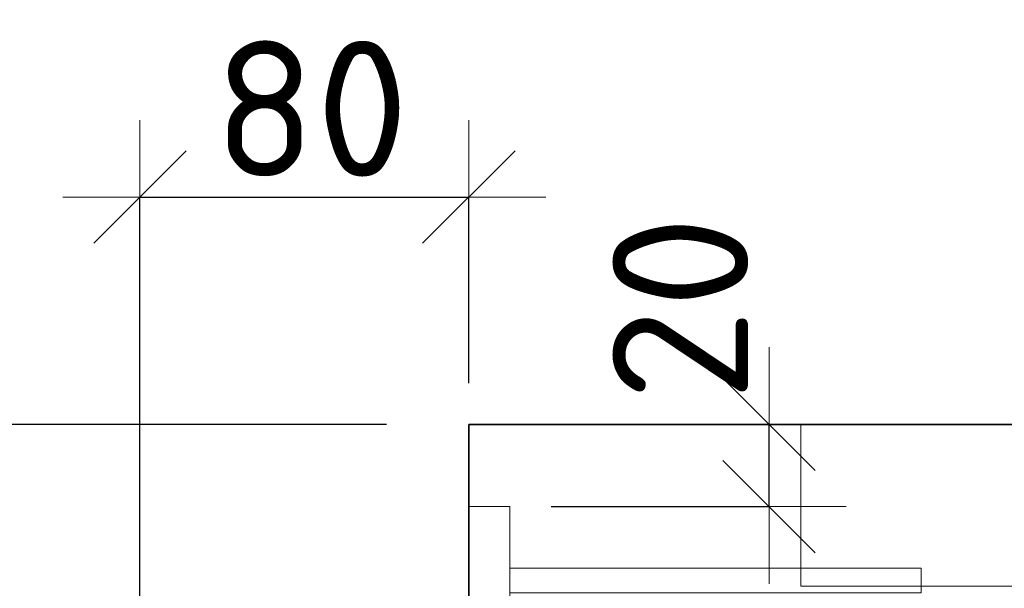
# Model space of a CAD drawing. Header units: metres. Extents: x -38 to 97, y -15 to 21.
# Tile 185 of 230: x 74.57 to 74.81, y 13.02 to 13.158. Entities that reach past the tile are written whole.
import ezdxf

# ---------------------------------------------------------------- set-up
doc = ezdxf.new("R2010")
doc.units = ezdxf.units.M
doc.header["$PDMODE"] = 65
for name, color, linetype, lineweight in [('XR$3$Перекрытие_ Сборный элемент', 7, 'Continuous', 35), ('XR$3$Размерная линия_ общее', 7, 'Continuous', 13), ('XR$4$Перекрытие_ Сборный элемент', 7, 'Continuous', 35), ('XR$4$Размерная линия_ общее', 7, 'Continuous', 13), ('XR$6$Перекрытие_ Сборный элемент', 7, 'Continuous', 35), ('XR$6$Размерная линия_ общее', 7, 'Continuous', 13)]:
    doc.layers.add(name, color=color, linetype=linetype, lineweight=lineweight)
doc.styles.add('ISOCPEUR', font='txt')
doc.dimstyles.new('DIMSTYLE_11', dxfattribs={"dimtxt": 0.033, "dimasz": 0.0375, "dimexe": 0, "dimexo": 0, "dimgap": 0.0165, "dimtad": 2, "dimdec": 0, "dimlfac": 1000, "dimrnd": 1, "dimzin": 12, "dimdsep": 46, "dimtxsty": 'ISOCPEUR', "dimblk1": 'ALL_ML_STRICH', "dimblk2": 'ALL_ML_STRICH', "dimsah": 1, "dimcen": 0, "dimclrd": 7, "dimclre": 256, "dimclrt": 7, "dimadec": 0, "dimazin": 0, "dimtfac": 1, "dimtdec": 0, "dimtix": 1, "dimtmove": 2, "dimatfit": 3, "dimfxl": 0, "dimtvp": 1.2, "dimtzin": 0, "dimlwd": 0, "dimlwe": -3, "dimarcsym": 0})
doc.dimstyles.new('DIMSTYLE_30', dxfattribs={"dimtxt": 0.033, "dimasz": 0.0375, "dimexe": 0, "dimexo": 0, "dimgap": 0.0165, "dimtad": 2, "dimdec": 0, "dimlfac": 1000, "dimrnd": 5, "dimzin": 12, "dimdsep": 46, "dimtxsty": 'ISOCPEUR', "dimblk1": 'ALL_ML_STRICH', "dimblk2": 'ALL_ML_STRICH', "dimsah": 1, "dimcen": 0, "dimclrd": 7, "dimclre": 256, "dimclrt": 7, "dimadec": 0, "dimazin": 0, "dimtfac": 1, "dimtdec": 0, "dimtix": 1, "dimtmove": 2, "dimatfit": 3, "dimfxl": 0, "dimtzin": 0, "dimlwd": 0, "dimlwe": -3, "dimarcsym": 0})
doc.dimstyles.new('DIMSTYLE_8', dxfattribs={"dimtxt": 0.033, "dimasz": 0.0375, "dimexe": 0, "dimexo": 0, "dimgap": 0.0165, "dimtad": 2, "dimdec": 0, "dimlfac": 1000, "dimrnd": 1, "dimzin": 12, "dimdsep": 46, "dimtxsty": 'ISOCPEUR', "dimblk1": 'ALL_ML_STRICH', "dimblk2": 'ALL_ML_STRICH', "dimsah": 1, "dimcen": 0, "dimclrd": 7, "dimclre": 256, "dimclrt": 7, "dimadec": 0, "dimazin": 0, "dimtfac": 1, "dimtdec": 0, "dimtix": 1, "dimtmove": 2, "dimatfit": 3, "dimfxl": 0, "dimtzin": 0, "dimlwd": 0, "dimlwe": -3, "dimarcsym": 0})
pattern_1 = [(0, (0.21, 0.21), (0.105, 0.105), [0.105, -0.105]), (90, (0.21, 0.21), (-0.105, 0.105), [0.105, -0.105])]

# ---------------------------------------------------------------- blocks, each defined once
blk = doc.blocks.new('ALL_ML_STRICH')
at = {"color": 0, "linetype": 'ByBlock', "lineweight": -2}
for p, q in [((0, -0.5), (0, 0.5)), ((-0.3, -0.3), (0.3, 0.3)), ((-1, 0), (0.5, 0))]:
    blk.add_line(p, q, dxfattribs=at)
blk = doc.blocks.new('*D226')
at = {"layer": 'DEFPOINTS', "color": 7, "linetype": 'Continuous', "lineweight": 13, "transparency": 33554687}
for p in [(74.67936031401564, 13.05948562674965), (74.54217384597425, 12.93948562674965), (74.67936031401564, 12.93948562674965)]:
    blk.add_point(p, dxfattribs=at)
at = {"layer": 'XR$3$Размерная линия_ общее', "color": 253, "linetype": 'Continuous', "lineweight": -2, "true_color": 0xa0a0a0, "transparency": 33554687}
for p, q in [((74.65936031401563, 13.05948562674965), (74.54217384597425, 13.05948562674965)), ((74.65936031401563, 12.93948562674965), (74.54217384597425, 12.93948562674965))]:
    blk.add_line(p, q, dxfattribs=at)
at = {"layer": 'XR$3$Размерная линия_ общее', "color": 7, "linetype": 'Continuous', "lineweight": -2, "transparency": 33554687}
blk.add_line((74.54217384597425, 12.93948562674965), (74.54217384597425, 13.05948562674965), dxfattribs=at)
at = {"layer": 'XR$3$Размерная линия_ общее', "color": 7, "linetype": 'Continuous', "lineweight": 13, "transparency": 33554687, "xscale": 0.0375, "yscale": 0.0375, "zscale": 0.0375}
for p, rotation in [((74.54217384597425, 13.05948562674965), 90), ((74.54217384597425, 12.93948562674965), 270)]:
    blk.add_blockref('ALL_ML_STRICH', p, dxfattribs=dict(at, rotation=rotation))
at = {"layer": 'XR$3$Размерная линия_ общее', "color": 7, "linetype": 'Continuous', "lineweight": 13, "transparency": 33554687, "insert": (74.52067384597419, 13.00443562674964), "char_height": 0.033, "width": 0.099, "attachment_point": 5, "rotation": 90, "style": 'ISOCPEUR'}
blk.add_mtext('\\A1;{120}', dxfattribs=at)
blk = doc.blocks.new('СЛОЖНЫЙ_ОБЪЕКТ_38')
at = {"layer": 'XR$3$Перекрытие_ Сборный элемент', "color": 7, "linetype": 'Continuous', "lineweight": 13, "transparency": 33554687}
for points in [[(74.68936031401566, 12.93948562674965), (74.68936031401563, 13.03948562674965), (74.67936031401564, 13.03948562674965), (74.67936031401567, 12.93948562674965), (74.68936031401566, 12.93948562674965)], [(74.68936031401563, 13.02448562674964), (74.68936031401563, 13.01848562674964), (74.78936031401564, 13.01848562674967), (74.78936031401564, 13.02448562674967), (74.68936031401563, 13.02448562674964)], [(74.68936031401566, 12.95448562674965), (74.68936031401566, 12.96048562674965), (74.78936031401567, 12.96048562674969), (74.78936031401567, 12.95448562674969), (74.68936031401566, 12.95448562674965)]]:
    blk.add_lwpolyline(points, close=True, dxfattribs=at)
blk = doc.blocks.new('*D230')
at = {"layer": 'DEFPOINTS', "color": 7, "linetype": 'Continuous', "lineweight": 13, "transparency": 33554687}
for p in [(74.5993603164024, 13.11478406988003), (74.67936031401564, 13.04948562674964), (74.5993603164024, 12.89948562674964)]:
    blk.add_point(p, dxfattribs=at)
at = {"layer": 'XR$3$Размерная линия_ общее', "color": 253, "linetype": 'Continuous', "lineweight": -2, "true_color": 0xa0a0a0, "transparency": 33554687}
for p, q in [((74.5993603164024, 12.91948562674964), (74.5993603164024, 13.11478406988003)), ((74.67936031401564, 13.06948562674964), (74.67936031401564, 13.11478406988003))]:
    blk.add_line(p, q, dxfattribs=at)
at = {"layer": 'XR$3$Размерная линия_ общее', "color": 7, "linetype": 'Continuous', "lineweight": -2, "transparency": 33554687}
blk.add_line((74.5993603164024, 13.11478406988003), (74.67936031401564, 13.11478406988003), dxfattribs=at)
at = {"layer": 'XR$3$Размерная линия_ общее', "color": 7, "linetype": 'Continuous', "lineweight": 13, "transparency": 33554687, "xscale": 0.0375, "yscale": 0.0375, "zscale": 0.0375, "rotation": 180}
blk.add_blockref('ALL_ML_STRICH', (74.5993603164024, 13.11478406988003), dxfattribs=at)
at = {"layer": 'XR$3$Размерная линия_ общее', "color": 7, "linetype": 'Continuous', "lineweight": 13, "transparency": 33554687, "xscale": 0.0375, "yscale": 0.0375, "zscale": 0.0375}
blk.add_blockref('ALL_ML_STRICH', (74.67936031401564, 13.11478406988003), dxfattribs=at)
at = {"layer": 'XR$3$Размерная линия_ общее', "color": 7, "linetype": 'Continuous', "lineweight": 13, "transparency": 33554687, "insert": (74.64101031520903, 13.13628406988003), "char_height": 0.033, "width": 0.066, "attachment_point": 5, "style": 'ISOCPEUR'}
blk.add_mtext('\\A1;{80}', dxfattribs=at)
blk = doc.blocks.new('*D232')
at = {"layer": 'DEFPOINTS', "color": 7, "linetype": 'Continuous', "lineweight": 13, "transparency": 33554687}
for p in [(74.67936031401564, 13.05948562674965), (74.67936031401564, 13.03948562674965), (74.75239396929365, 13.03948562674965)]:
    blk.add_point(p, dxfattribs=at)
at = {"layer": 'XR$3$Размерная линия_ общее', "color": 253, "linetype": 'Continuous', "lineweight": -2, "true_color": 0xa0a0a0, "transparency": 33554687}
for p, q in [((74.69936031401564, 13.05948562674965), (74.75239396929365, 13.05948562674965)), ((74.69936031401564, 13.03948562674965), (74.75239396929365, 13.03948562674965))]:
    blk.add_line(p, q, dxfattribs=at)
at = {"layer": 'XR$3$Размерная линия_ общее', "color": 7, "linetype": 'Continuous', "lineweight": -2, "transparency": 33554687}
blk.add_line((74.75239396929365, 13.03948562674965), (74.75239396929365, 13.05948562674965), dxfattribs=at)
at = {"layer": 'XR$3$Размерная линия_ общее', "color": 7, "linetype": 'Continuous', "lineweight": 13, "transparency": 33554687, "xscale": 0.0375, "yscale": 0.0375, "zscale": 0.0375}
for p, rotation in [((74.75239396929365, 13.05948562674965), 90), ((74.75239396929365, 13.03948562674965), 270)]:
    blk.add_blockref('ALL_ML_STRICH', p, dxfattribs=dict(at, rotation=rotation))
at = {"layer": 'XR$3$Размерная линия_ общее', "color": 7, "linetype": 'Continuous', "lineweight": 13, "transparency": 33554687, "insert": (74.73080474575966, 13.08770164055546), "char_height": 0.033, "width": 0.066, "attachment_point": 5, "rotation": 90, "style": 'ISOCPEUR'}
blk.add_mtext('\\A1;{20}', dxfattribs=at)
blk = doc.blocks.new('*D591')
at = {"layer": 'DEFPOINTS', "color": 7, "linetype": 'Continuous', "lineweight": 13, "transparency": 33554687}
for p in [(74.67936031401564, 13.05948562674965), (74.54217384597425, 12.93948562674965), (74.67936031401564, 12.93948562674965)]:
    blk.add_point(p, dxfattribs=at)
at = {"layer": 'XR$4$Размерная линия_ общее', "color": 253, "linetype": 'Continuous', "lineweight": -2, "true_color": 0xa0a0a0, "transparency": 33554687}
for p, q in [((74.65936031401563, 13.05948562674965), (74.54217384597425, 13.05948562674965)), ((74.65936031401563, 12.93948562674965), (74.54217384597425, 12.93948562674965))]:
    blk.add_line(p, q, dxfattribs=at)
at = {"layer": 'XR$4$Размерная линия_ общее', "color": 7, "linetype": 'Continuous', "lineweight": -2, "transparency": 33554687}
blk.add_line((74.54217384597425, 12.93948562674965), (74.54217384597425, 13.05948562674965), dxfattribs=at)
at = {"layer": 'XR$4$Размерная линия_ общее', "color": 7, "linetype": 'Continuous', "lineweight": 13, "transparency": 33554687, "xscale": 0.0375, "yscale": 0.0375, "zscale": 0.0375}
for p, rotation in [((74.54217384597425, 13.05948562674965), 90), ((74.54217384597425, 12.93948562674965), 270)]:
    blk.add_blockref('ALL_ML_STRICH', p, dxfattribs=dict(at, rotation=rotation))
at = {"layer": 'XR$4$Размерная линия_ общее', "color": 7, "linetype": 'Continuous', "lineweight": 13, "transparency": 33554687, "insert": (74.52067384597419, 13.00443562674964), "char_height": 0.033, "width": 0.099, "attachment_point": 5, "rotation": 90, "style": 'ISOCPEUR'}
blk.add_mtext('\\A1;{120}', dxfattribs=at)
blk = doc.blocks.new('СЛОЖНЫЙ_ОБЪЕКТ_80')
at = {"layer": 'XR$4$Перекрытие_ Сборный элемент', "color": 7, "linetype": 'Continuous', "lineweight": 13, "transparency": 33554687}
for points in [[(74.68936031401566, 12.93948562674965), (74.68936031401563, 13.03948562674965), (74.67936031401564, 13.03948562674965), (74.67936031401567, 12.93948562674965), (74.68936031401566, 12.93948562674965)], [(74.68936031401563, 13.02448562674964), (74.68936031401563, 13.01848562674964), (74.78936031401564, 13.01848562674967), (74.78936031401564, 13.02448562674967), (74.68936031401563, 13.02448562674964)], [(74.68936031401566, 12.95448562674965), (74.68936031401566, 12.96048562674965), (74.78936031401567, 12.96048562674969), (74.78936031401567, 12.95448562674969), (74.68936031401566, 12.95448562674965)]]:
    blk.add_lwpolyline(points, close=True, dxfattribs=at)
blk = doc.blocks.new('*D595')
at = {"layer": 'DEFPOINTS', "color": 7, "linetype": 'Continuous', "lineweight": 13, "transparency": 33554687}
for p in [(74.5993603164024, 13.11478406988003), (74.67936031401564, 13.04948562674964), (74.5993603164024, 12.89948562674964)]:
    blk.add_point(p, dxfattribs=at)
at = {"layer": 'XR$4$Размерная линия_ общее', "color": 253, "linetype": 'Continuous', "lineweight": -2, "true_color": 0xa0a0a0, "transparency": 33554687}
for p, q in [((74.5993603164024, 12.91948562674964), (74.5993603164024, 13.11478406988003)), ((74.67936031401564, 13.06948562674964), (74.67936031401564, 13.11478406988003))]:
    blk.add_line(p, q, dxfattribs=at)
at = {"layer": 'XR$4$Размерная линия_ общее', "color": 7, "linetype": 'Continuous', "lineweight": -2, "transparency": 33554687}
blk.add_line((74.5993603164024, 13.11478406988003), (74.67936031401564, 13.11478406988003), dxfattribs=at)
at = {"layer": 'XR$4$Размерная линия_ общее', "color": 7, "linetype": 'Continuous', "lineweight": 13, "transparency": 33554687, "xscale": 0.0375, "yscale": 0.0375, "zscale": 0.0375, "rotation": 180}
blk.add_blockref('ALL_ML_STRICH', (74.5993603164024, 13.11478406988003), dxfattribs=at)
at = {"layer": 'XR$4$Размерная линия_ общее', "color": 7, "linetype": 'Continuous', "lineweight": 13, "transparency": 33554687, "xscale": 0.0375, "yscale": 0.0375, "zscale": 0.0375}
blk.add_blockref('ALL_ML_STRICH', (74.67936031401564, 13.11478406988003), dxfattribs=at)
at = {"layer": 'XR$4$Размерная линия_ общее', "color": 7, "linetype": 'Continuous', "lineweight": 13, "transparency": 33554687, "insert": (74.64101031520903, 13.13628406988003), "char_height": 0.033, "width": 0.066, "attachment_point": 5, "style": 'ISOCPEUR'}
blk.add_mtext('\\A1;{80}', dxfattribs=at)
blk = doc.blocks.new('*D596')
at = {"layer": 'DEFPOINTS', "color": 7, "linetype": 'Continuous', "lineweight": 13, "transparency": 33554687}
for p in [(74.67936031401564, 13.05948562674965), (74.67936031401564, 13.03948562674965), (74.75239396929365, 13.03948562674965)]:
    blk.add_point(p, dxfattribs=at)
at = {"layer": 'XR$4$Размерная линия_ общее', "color": 253, "linetype": 'Continuous', "lineweight": -2, "true_color": 0xa0a0a0, "transparency": 33554687}
for p, q in [((74.69936031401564, 13.05948562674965), (74.75239396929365, 13.05948562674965)), ((74.69936031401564, 13.03948562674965), (74.75239396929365, 13.03948562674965))]:
    blk.add_line(p, q, dxfattribs=at)
at = {"layer": 'XR$4$Размерная линия_ общее', "color": 7, "linetype": 'Continuous', "lineweight": -2, "transparency": 33554687}
blk.add_line((74.75239396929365, 13.03948562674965), (74.75239396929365, 13.05948562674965), dxfattribs=at)
at = {"layer": 'XR$4$Размерная линия_ общее', "color": 7, "linetype": 'Continuous', "lineweight": 13, "transparency": 33554687, "xscale": 0.0375, "yscale": 0.0375, "zscale": 0.0375}
for p, rotation in [((74.75239396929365, 13.05948562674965), 90), ((74.75239396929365, 13.03948562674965), 270)]:
    blk.add_blockref('ALL_ML_STRICH', p, dxfattribs=dict(at, rotation=rotation))
at = {"layer": 'XR$4$Размерная линия_ общее', "color": 7, "linetype": 'Continuous', "lineweight": 13, "transparency": 33554687, "insert": (74.73080474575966, 13.08770164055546), "char_height": 0.033, "width": 0.066, "attachment_point": 5, "rotation": 90, "style": 'ISOCPEUR'}
blk.add_mtext('\\A1;{20}', dxfattribs=at)
blk = doc.blocks.new('*D900')
at = {"layer": 'DEFPOINTS', "color": 7, "linetype": 'Continuous', "lineweight": 13, "transparency": 33554687}
for p in [(74.67936031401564, 13.05948562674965), (74.54217384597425, 12.93948562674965), (74.67936031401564, 12.93948562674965)]:
    blk.add_point(p, dxfattribs=at)
at = {"layer": 'XR$6$Размерная линия_ общее', "color": 253, "linetype": 'Continuous', "lineweight": -2, "true_color": 0xa0a0a0, "transparency": 33554687}
for p, q in [((74.65936031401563, 13.05948562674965), (74.54217384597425, 13.05948562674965)), ((74.65936031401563, 12.93948562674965), (74.54217384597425, 12.93948562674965))]:
    blk.add_line(p, q, dxfattribs=at)
at = {"layer": 'XR$6$Размерная линия_ общее', "color": 7, "linetype": 'Continuous', "lineweight": -2, "transparency": 33554687}
blk.add_line((74.54217384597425, 12.93948562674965), (74.54217384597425, 13.05948562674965), dxfattribs=at)
at = {"layer": 'XR$6$Размерная линия_ общее', "color": 7, "linetype": 'Continuous', "lineweight": 13, "transparency": 33554687, "xscale": 0.0375, "yscale": 0.0375, "zscale": 0.0375}
for p, rotation in [((74.54217384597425, 13.05948562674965), 90), ((74.54217384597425, 12.93948562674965), 270)]:
    blk.add_blockref('ALL_ML_STRICH', p, dxfattribs=dict(at, rotation=rotation))
at = {"layer": 'XR$6$Размерная линия_ общее', "color": 7, "linetype": 'Continuous', "lineweight": 13, "transparency": 33554687, "insert": (74.52067384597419, 13.00443562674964), "char_height": 0.033, "width": 0.099, "attachment_point": 5, "rotation": 90, "style": 'ISOCPEUR'}
blk.add_mtext('\\A1;{120}', dxfattribs=at)
blk = doc.blocks.new('СЛОЖНЫЙ_ОБЪЕКТ_112')
at = {"layer": 'XR$6$Перекрытие_ Сборный элемент', "color": 7, "linetype": 'Continuous', "lineweight": 13, "transparency": 33554687}
for points in [[(74.68936031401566, 12.93948562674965), (74.68936031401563, 13.03948562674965), (74.67936031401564, 13.03948562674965), (74.67936031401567, 12.93948562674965), (74.68936031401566, 12.93948562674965)], [(74.68936031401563, 13.02448562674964), (74.68936031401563, 13.01848562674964), (74.78936031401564, 13.01848562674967), (74.78936031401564, 13.02448562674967), (74.68936031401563, 13.02448562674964)], [(74.68936031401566, 12.95448562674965), (74.68936031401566, 12.96048562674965), (74.78936031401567, 12.96048562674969), (74.78936031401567, 12.95448562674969), (74.68936031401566, 12.95448562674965)]]:
    blk.add_lwpolyline(points, close=True, dxfattribs=at)
blk = doc.blocks.new('*D904')
at = {"layer": 'DEFPOINTS', "color": 7, "linetype": 'Continuous', "lineweight": 13, "transparency": 33554687}
for p in [(74.5993603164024, 13.11478406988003), (74.67936031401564, 13.04948562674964), (74.5993603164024, 12.89948562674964)]:
    blk.add_point(p, dxfattribs=at)
at = {"layer": 'XR$6$Размерная линия_ общее', "color": 253, "linetype": 'Continuous', "lineweight": -2, "true_color": 0xa0a0a0, "transparency": 33554687}
for p, q in [((74.5993603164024, 12.91948562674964), (74.5993603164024, 13.11478406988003)), ((74.67936031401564, 13.06948562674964), (74.67936031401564, 13.11478406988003))]:
    blk.add_line(p, q, dxfattribs=at)
at = {"layer": 'XR$6$Размерная линия_ общее', "color": 7, "linetype": 'Continuous', "lineweight": -2, "transparency": 33554687}
blk.add_line((74.5993603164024, 13.11478406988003), (74.67936031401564, 13.11478406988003), dxfattribs=at)
at = {"layer": 'XR$6$Размерная линия_ общее', "color": 7, "linetype": 'Continuous', "lineweight": 13, "transparency": 33554687, "xscale": 0.0375, "yscale": 0.0375, "zscale": 0.0375, "rotation": 180}
blk.add_blockref('ALL_ML_STRICH', (74.5993603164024, 13.11478406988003), dxfattribs=at)
at = {"layer": 'XR$6$Размерная линия_ общее', "color": 7, "linetype": 'Continuous', "lineweight": 13, "transparency": 33554687, "xscale": 0.0375, "yscale": 0.0375, "zscale": 0.0375}
blk.add_blockref('ALL_ML_STRICH', (74.67936031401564, 13.11478406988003), dxfattribs=at)
at = {"layer": 'XR$6$Размерная линия_ общее', "color": 7, "linetype": 'Continuous', "lineweight": 13, "transparency": 33554687, "insert": (74.64101031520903, 13.13628406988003), "char_height": 0.033, "width": 0.066, "attachment_point": 5, "style": 'ISOCPEUR'}
blk.add_mtext('\\A1;{80}', dxfattribs=at)
blk = doc.blocks.new('*D905')
at = {"layer": 'DEFPOINTS', "color": 7, "linetype": 'Continuous', "lineweight": 13, "transparency": 33554687}
for p in [(74.67936031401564, 13.05948562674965), (74.67936031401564, 13.03948562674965), (74.75239396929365, 13.03948562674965)]:
    blk.add_point(p, dxfattribs=at)
at = {"layer": 'XR$6$Размерная линия_ общее', "color": 253, "linetype": 'Continuous', "lineweight": -2, "true_color": 0xa0a0a0, "transparency": 33554687}
for p, q in [((74.69936031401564, 13.05948562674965), (74.75239396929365, 13.05948562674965)), ((74.69936031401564, 13.03948562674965), (74.75239396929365, 13.03948562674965))]:
    blk.add_line(p, q, dxfattribs=at)
at = {"layer": 'XR$6$Размерная линия_ общее', "color": 7, "linetype": 'Continuous', "lineweight": -2, "transparency": 33554687}
blk.add_line((74.75239396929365, 13.03948562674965), (74.75239396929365, 13.05948562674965), dxfattribs=at)
at = {"layer": 'XR$6$Размерная линия_ общее', "color": 7, "linetype": 'Continuous', "lineweight": 13, "transparency": 33554687, "xscale": 0.0375, "yscale": 0.0375, "zscale": 0.0375}
for p, rotation in [((74.75239396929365, 13.05948562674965), 90), ((74.75239396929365, 13.03948562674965), 270)]:
    blk.add_blockref('ALL_ML_STRICH', p, dxfattribs=dict(at, rotation=rotation))
at = {"layer": 'XR$6$Размерная линия_ общее', "color": 7, "linetype": 'Continuous', "lineweight": 13, "transparency": 33554687, "insert": (74.73080474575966, 13.08770164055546), "char_height": 0.033, "width": 0.066, "attachment_point": 5, "rotation": 90, "style": 'ISOCPEUR'}
blk.add_mtext('\\A1;{20}', dxfattribs=at)

msp = doc.modelspace()

# ---------------------------------------------------------------- hatches: boundary and pattern name
at = {"linetype": 'Continuous', "lineweight": 13, "transparency": 33554687}
h = msp.add_hatch(dxfattribs=at)
h.set_pattern_fill('____', scale=0.105, style=0, pattern_type=2)
h.set_pattern_definition(pattern_1)
h.paths.add_polyline_path([(74.67936031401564, 12.93948562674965), (74.5993603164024, 12.89948562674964), (74.5993603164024, 12.69948562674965), (74.8993603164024, 12.69948562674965), (74.8993603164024, 12.85948562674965), (75.22301208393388, 12.85948562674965), (75.22301208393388, 13.05948562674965), (74.67936031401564, 13.05948562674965)], flags=0)
h = msp.add_hatch(dxfattribs=at)
h.set_pattern_fill('____', scale=0.105, style=0, pattern_type=2)
h.set_pattern_definition(pattern_1)
h.paths.add_polyline_path([(74.67936031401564, 12.93948562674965), (74.5993603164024, 12.89948562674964), (74.5993603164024, 12.69948562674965), (74.8993603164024, 12.69948562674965), (74.8993603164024, 12.85948562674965), (75.22301208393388, 12.85948562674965), (75.22301208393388, 13.05948562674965), (74.67936031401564, 13.05948562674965)], flags=0)
h = msp.add_hatch(dxfattribs=at)
h.set_pattern_fill('____', scale=0.105, style=0, pattern_type=2)
h.set_pattern_definition(pattern_1)
h.paths.add_polyline_path([(74.67936031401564, 12.93948562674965), (74.5993603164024, 12.89948562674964), (74.5993603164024, 12.69948562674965), (74.8993603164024, 12.69948562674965), (74.8993603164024, 12.85948562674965), (75.22301208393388, 12.85948562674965), (75.22301208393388, 13.05948562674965), (74.67936031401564, 13.05948562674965)], flags=0)

# ---------------------------------------------------------------- linework, layer by layer
at = {"color": 7, "linetype": 'Continuous', "lineweight": 35, "transparency": 33554687}
for p, q in [((75.22301208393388, 13.05948562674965), (74.67936031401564, 13.05948562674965)), ((74.67936031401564, 13.05948562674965), (74.67936031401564, 12.93948562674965)), ((75.22301208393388, 13.05948562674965), (74.67936031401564, 13.05948562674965)), ((74.67936031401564, 13.05948562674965), (74.67936031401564, 12.93948562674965)), ((75.22301208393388, 13.05948562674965), (74.67936031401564, 13.05948562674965)), ((74.67936031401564, 13.05948562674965), (74.67936031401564, 12.93948562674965))]:
    msp.add_line(p, q, dxfattribs=at)

# ---------------------------------------------------------------- block references
at = {"layer": 'XR$3$Перекрытие_ Сборный элемент', "color": 7, "linetype": 'Continuous', "lineweight": 13, "transparency": 33554687}
msp.add_blockref('СЛОЖНЫЙ_ОБЪЕКТ_38', (0, 0), dxfattribs=at)
at = {"layer": 'XR$4$Перекрытие_ Сборный элемент', "color": 7, "linetype": 'Continuous', "lineweight": 13, "transparency": 33554687}
msp.add_blockref('СЛОЖНЫЙ_ОБЪЕКТ_80', (0, 0), dxfattribs=at)
at = {"layer": 'XR$6$Перекрытие_ Сборный элемент', "color": 7, "linetype": 'Continuous', "lineweight": 13, "transparency": 33554687}
msp.add_blockref('СЛОЖНЫЙ_ОБЪЕКТ_112', (0, 0), dxfattribs=at)

# ---------------------------------------------------------------- dimensions: what is measured, and where the dimension line sits
at = {"layer": 'XR$3$Размерная линия_ общее', "color": 7, "linetype": 'Continuous', "lineweight": 13, "transparency": 33554687}
dim = msp.add_linear_dim(base=(74.67936031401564, 13.11478406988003), p1=(74.5993603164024, 12.91948562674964), p2=(74.67936031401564, 13.06948562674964), dimstyle='DIMSTYLE_8', override={"dimpost": '<>', "dimclrd": 7, "dimclre": 253, "dimclrt": 7, "dimlwd": 0, "dimlwe": 65533}, dxfattribs=at)
dim.commit()
dim.dimension.update_dxf_attribs({"geometry": '*D230', "text_midpoint": (74.64101031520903, 13.13628406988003), "dimtype": 160})
for base, p1, p2, dimstyle, picture, middle in [((74.75239396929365, 13.05948562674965), (74.69936031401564, 13.03948562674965), (74.69936031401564, 13.05948562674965), 'DIMSTYLE_11', '*D232', (74.73080474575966, 13.08770164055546)), ((74.54217384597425, 13.05948562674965), (74.65936031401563, 12.93948562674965), (74.65936031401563, 13.05948562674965), 'DIMSTYLE_30', '*D226', (74.52067384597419, 13.00443562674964))]:
    dim = msp.add_linear_dim(base=base, p1=p1, p2=p2, angle=90, dimstyle=dimstyle, override={"dimpost": '<>', "dimclrd": 7, "dimclre": 253, "dimclrt": 7, "dimlwd": 0, "dimlwe": 65533}, dxfattribs=at)
    dim.commit()
    dim.dimension.update_dxf_attribs({"geometry": picture, "text_midpoint": middle, "dimtype": 160})
at = {"layer": 'XR$4$Размерная линия_ общее', "color": 7, "linetype": 'Continuous', "lineweight": 13, "transparency": 33554687}
dim = msp.add_linear_dim(base=(74.67936031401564, 13.11478406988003), p1=(74.5993603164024, 12.91948562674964), p2=(74.67936031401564, 13.06948562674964), dimstyle='DIMSTYLE_8', override={"dimpost": '<>', "dimclrd": 7, "dimclre": 253, "dimclrt": 7, "dimlwd": 0, "dimlwe": 65533}, dxfattribs=at)
dim.commit()
dim.dimension.update_dxf_attribs({"geometry": '*D595', "text_midpoint": (74.64101031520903, 13.13628406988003), "dimtype": 160})
for base, p1, p2, dimstyle, picture, middle in [((74.75239396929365, 13.05948562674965), (74.69936031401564, 13.03948562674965), (74.69936031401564, 13.05948562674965), 'DIMSTYLE_11', '*D596', (74.73080474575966, 13.08770164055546)), ((74.54217384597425, 13.05948562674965), (74.65936031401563, 12.93948562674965), (74.65936031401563, 13.05948562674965), 'DIMSTYLE_30', '*D591', (74.52067384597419, 13.00443562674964))]:
    dim = msp.add_linear_dim(base=base, p1=p1, p2=p2, angle=90, dimstyle=dimstyle, override={"dimpost": '<>', "dimclrd": 7, "dimclre": 253, "dimclrt": 7, "dimlwd": 0, "dimlwe": 65533}, dxfattribs=at)
    dim.commit()
    dim.dimension.update_dxf_attribs({"geometry": picture, "text_midpoint": middle, "dimtype": 160})
at = {"layer": 'XR$6$Размерная линия_ общее', "color": 7, "linetype": 'Continuous', "lineweight": 13, "transparency": 33554687}
dim = msp.add_linear_dim(base=(74.67936031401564, 13.11478406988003), p1=(74.5993603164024, 12.91948562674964), p2=(74.67936031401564, 13.06948562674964), dimstyle='DIMSTYLE_8', override={"dimpost": '<>', "dimclrd": 7, "dimclre": 253, "dimclrt": 7, "dimlwd": 0, "dimlwe": 65533}, dxfattribs=at)
dim.commit()
dim.dimension.update_dxf_attribs({"geometry": '*D904', "text_midpoint": (74.64101031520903, 13.13628406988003), "dimtype": 160})
for base, p1, p2, dimstyle, picture, middle in [((74.75239396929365, 13.05948562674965), (74.69936031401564, 13.03948562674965), (74.69936031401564, 13.05948562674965), 'DIMSTYLE_11', '*D905', (74.73080474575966, 13.08770164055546)), ((74.54217384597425, 13.05948562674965), (74.65936031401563, 12.93948562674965), (74.65936031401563, 13.05948562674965), 'DIMSTYLE_30', '*D900', (74.52067384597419, 13.00443562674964))]:
    dim = msp.add_linear_dim(base=base, p1=p1, p2=p2, angle=90, dimstyle=dimstyle, override={"dimpost": '<>', "dimclrd": 7, "dimclre": 253, "dimclrt": 7, "dimlwd": 0, "dimlwe": 65533}, dxfattribs=at)
    dim.commit()
    dim.dimension.update_dxf_attribs({"geometry": picture, "text_midpoint": middle, "dimtype": 160})

doc.saveas('drawing.dxf')
